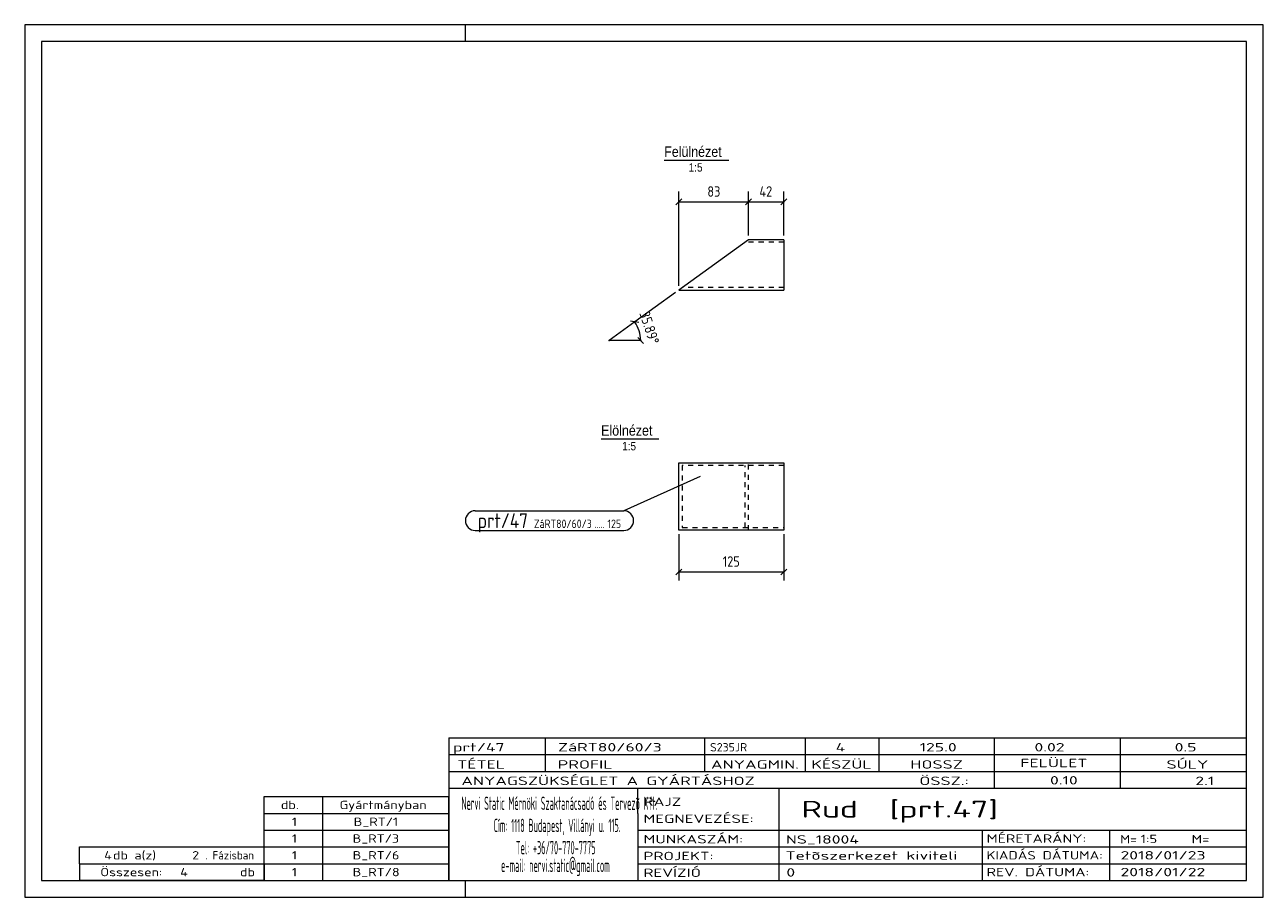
# Model space of a CAD drawing. Header units: millimetres. Extents: x 1 to 296, y 1 to 209.
import ezdxf

# ---------------------------------------------------------------- set-up
doc = ezdxf.new("R2010")
doc.units = ezdxf.units.MM
doc.header["$LTSCALE"] = 0.6
doc.linetypes.add('XKITLINE00', pattern=[0])
doc.linetypes.add('XKITLINE02', pattern=[4, 2, -2])
for name, color, linetype, lineweight in [('DrawingSheet', 5, 'Continuous', 0), ('OtherObjectType', 1, 'Continuous', 0), ('Part', 2, 'Continuous', 0), ('PartMark', 3, 'Continuous', 0), ('Z-DIMENSIONS', 1, 'Continuous', 0)]:
    doc.layers.add(name, color=color, linetype=linetype, lineweight=lineweight)
doc.styles.add('ARIAL', font='ARIAL.TTF')
doc.styles.add('ISOCPEUR', font='ISOCPEUR.TTF')

msp = doc.modelspace()

# ---------------------------------------------------------------- linework, layer by layer
at = {"layer": 'DrawingSheet', "color": 2, "linetype": 'XKITLINE00', "lineweight": 0}
for p, q in [((296, 209), (1, 209)), ((1, 209), (1, 1)), ((106, 205), (106, 209)), ((296, 1), (296, 209)), ((106, 1), (106, 5)), ((1, 1), (296, 1))]:
    msp.add_line(p, q, dxfattribs=at)
at = {"layer": 'DrawingSheet', "color": 3, "linetype": 'XKITLINE00', "lineweight": 0}
for p, q in [((292, 205), (5, 205)), ((5, 205), (5, 5)), ((292, 5), (292, 205)), ((5, 5), (292, 5))]:
    msp.add_line(p, q, dxfattribs=at)
at = {"layer": 'OtherObjectType', "color": 6, "linetype": 'XKITLINE00', "lineweight": 0}
for p, q in [((153.31, 176.75), (168.7, 176.75)), ((138.29, 110.29), (152.01, 110.29))]:
    msp.add_line(p, q, dxfattribs=at)
at = {"layer": 'OtherObjectType', "color": 7, "linetype": 'XKITLINE00', "lineweight": 0}
for p, q in [((102, 39), (292, 39)), ((102, 39), (102, 35)), ((102, 39), (292, 39)), ((125, 35), (125, 39)), ((163, 35), (163, 39)), ((187, 35), (187, 39)), ((204.5, 35), (204.5, 39)), ((232, 35), (232, 39)), ((262, 35), (262, 39)), ((292, 35), (292, 39)), ((102, 35), (292, 35)), ((102, 35), (102, 5)), ((102, 35), (292, 35)), ((125, 31), (125, 35)), ((163, 31), (163, 35)), ((187, 31), (187, 35)), ((204.5, 31), (204.5, 35)), ((232, 31), (232, 35)), ((262, 31), (262, 35)), ((292, 31), (292, 35)), ((102, 31), (292, 31)), ((232, 27), (232, 31)), ((262, 27), (262, 31)), ((292, 27), (292, 31)), ((102, 27), (292, 27)), ((147, 21), (147, 27)), ((180.7, 17), (180.7, 27)), ((292, 21), (292, 27)), ((58, 25), (102, 25)), ((58, 21), (58, 25)), ((72, 21), (72, 25)), ((102, 21), (102, 25)), ((58, 21), (102, 21)), ((58, 17), (58, 21)), ((72, 17), (72, 21)), ((102, 17), (102, 21)), ((147, 21), (147, 5)), ((292, 17), (292, 21)), ((58, 17), (102, 17)), ((58, 13), (58, 17)), ((72, 13), (72, 17)), ((102, 13), (102, 17)), ((147, 17), (292, 17)), ((180.7, 5), (180.7, 17)), ((229.16, 13), (229.16, 17)), ((259.5, 5), (259.5, 17)), ((292, 13), (292, 17)), ((14, 9), (14, 13)), ((14, 13), (58, 13)), ((14, 13), (58, 13)), ((58, 9), (58, 13)), ((58, 13), (102, 13)), ((58, 9), (58, 13)), ((72, 9), (72, 13)), ((102, 9), (102, 13)), ((147, 13), (292, 13)), ((229.16, 5), (229.16, 13)), ((292, 9), (292, 13)), ((14, 9), (58, 9)), ((14, 9), (14, 5)), ((14, 9), (58, 9)), ((58, 9), (58, 5)), ((58, 9), (102, 9)), ((58, 5), (58, 9)), ((72, 5), (72, 9)), ((102, 5), (102, 9)), ((147, 9), (292, 9)), ((292, 5), (292, 9)), ((58, 5), (14, 5)), ((58, 5), (102, 5)), ((102, 5), (292, 5)), ((139.5, 5), (292, 5))]:
    msp.add_line(p, q, dxfattribs=at)
at = {"layer": 'Part', "color": 2, "linetype": 'XKITLINE00', "lineweight": 0}
for p, q in [((173.39, 157.75), (156.8, 145.75)), ((181.81, 157.75), (173.39, 157.75)), ((181.81, 157.75), (181.81, 145.75)), ((156.8, 145.75), (181.81, 145.75)), ((156.8, 88.54), (156.8, 104.54)), ((156.8, 104.54), (181.81, 104.54)), ((181.81, 104.54), (181.81, 88.54)), ((181.81, 88.54), (156.8, 88.54))]:
    msp.add_line(p, q, dxfattribs=at)
at = {"layer": 'Part', "color": 7, "linetype": 'XKITLINE02', "lineweight": 0}
for p, q in [((181.81, 157.15), (172.56, 157.15)), ((181.81, 146.35), (157.63, 146.35)), ((181.81, 103.94), (157.63, 103.94)), ((157.63, 103.94), (157.63, 89.14)), ((172.56, 89.14), (172.56, 103.94)), ((173.39, 88.54), (173.39, 104.54)), ((157.63, 89.14), (181.81, 89.14))]:
    msp.add_line(p, q, dxfattribs=at)
at = {"layer": 'PartMark', "color": 7, "linetype": 'XKITLINE00', "lineweight": 0}
for p, q in [((161.86, 101.28), (143.68, 93.13)), ((108.3, 93.13), (143.68, 93.13)), ((108.3, 88.43), (143.68, 88.43))]:
    msp.add_line(p, q, dxfattribs=at)
for centre, start, end in [((108.3, 90.78), 90, 270), ((143.68, 90.78), 270, 90)]:
    msp.add_arc(centre, 2.35, start, end, dxfattribs=at)
at = {"layer": 'Z-DIMENSIONS', "color": 7, "linetype": 'XKITLINE00', "lineweight": 0}
for p, q in [((156.8, 146.75), (156.8, 169.25)), ((173.39, 158.75), (173.39, 169.25)), ((173.39, 158.75), (173.39, 169.25)), ((181.81, 158.75), (181.81, 169.25)), ((157.51, 167.46), (156.1, 166.04)), ((156.8, 166.75), (173.39, 166.75)), ((174.1, 167.46), (172.68, 166.04)), ((174.1, 167.46), (172.68, 166.04)), ((173.39, 166.75), (181.81, 166.75)), ((182.51, 167.46), (181.1, 166.04)), ((155.99, 145.16), (146.28, 138.14)), ((146.28, 138.14), (140.21, 133.74)), ((147.27, 137.98), (145.3, 138.3)), ((147.71, 133.74), (140.21, 133.74)), ((148.41, 133.04), (147, 134.45)), ((156.8, 87.54), (156.8, 76.54)), ((181.81, 87.54), (181.81, 76.54)), ((157.51, 79.25), (156.1, 77.84)), ((156.8, 78.54), (181.81, 78.54)), ((182.51, 79.25), (181.1, 77.84))]:
    msp.add_line(p, q, dxfattribs=at)
msp.add_arc((140.21, 133.74), 7.5, 360, 35.8864, dxfattribs=at)
at = {"layer": 'Z-DIMENSIONS', "color": 3}
for p in [(156.8, 166.75), (173.39, 166.75), (173.39, 166.75), (181.81, 166.75), (156.8, 78.54), (181.81, 78.54)]:
    msp.add_point(p, dxfattribs=at)
at = {"layer": 'Z-DIMENSIONS', "color": 7}
for p in [(146.28, 138.14), (140.21, 133.74), (147.71, 133.74)]:
    msp.add_point(p, dxfattribs=at)

# ---------------------------------------------------------------- texts
at = {"layer": 'OtherObjectType', "color": 6, "style": 'ARIAL', "width": 0.85}
for s, height, p in [('Felülnézet', 2.5, (153.31, 177.5)), ('1:5', 2, (159.15, 174)), ('Elölnézet', 2.5, (138.29, 111.04)), ('1:5', 2, (143.3, 107.54))]:
    msp.add_text(s, height=height, dxfattribs=at).set_placement(p)
at = {"layer": 'OtherObjectType', "color": 7, "style": 'ISOCPEUR'}
for s, height, width, p in [('prt/47', 2, 1.525501, (103, 35.76)), ('ZáRT80/60/3', 2, 1.525501, (128, 35.76)), ('S235JR', 2, 1.02, (164.22, 35.76)), ('4', 2, 1.525501, (194.16, 35.76)), ('125.0', 2, 1.525501, (214.16, 35.76)), ('0.02', 2, 1.525501, (241.51, 35.76)), ('0.5', 2, 1.525501, (274.91, 35.76)), ('TÉTEL', 2, 1.525501, (104, 31.66)), ('PROFIL', 2, 1.525501, (127.96, 31.66)), ('ANYAGMIN.', 2, 1.525501, (164.47, 31.66)), ('KÉSZÜL', 2, 1.525501, (188.37, 31.66)), ('HOSSZ', 2, 1.525501, (211.96, 31.66)), ('FELÜLET', 2, 1.525501, (238.13, 32)), ('SÚLY', 2, 1.525501, (272.96, 31.66)), ('ANYAGSZÜKSÉGLET A GYÁRTÁSHOZ', 2, 1.525501, (105, 27.75)), ('ÖSSZ.:', 2, 1.525501, (214.1, 27.75)), ('0.10', 2, 1.525501, (245.21, 27.88)), ('2.1', 2, 1.525501, (279.83, 27.75)), ('db.', 2, 1.211571, (62, 22)), ('Gyártmányban', 2, 1.211571, (76, 22)), ('Nervi Static Mérnöki\xa0Szaktanácsadó\xa0és\xa0Tervezõ Kft.', 3.1765, 0.403093, (105, 21.82)), ('RAJZ', 2, 1.445, (148.38, 22.78)), ('Rud  [prt.47]', 4, 1.474651, (186, 20)), ('MEGNEVEZÉSE:', 2, 1.445, (148.38, 18.72)), ('1', 2, 1.211571, (64.63, 18)), ('B_RT/1', 2, 1.211571, (79.35, 18)), ('Cím:\xa01118 Budapest, Villányi u. 115.', 3.1765, 0.403093, (112.69, 16.53)), ('1', 2, 1.211571, (64.63, 14)), ('B_RT/3', 2, 1.211571, (79.1, 14)), ('MUNKASZÁM:', 2, 1.445, (148.38, 13.84)), ('NS_18004', 2, 1.525501, (182.28, 13.78)), ('MÉRETARÁNY:', 2, 1.36, (230.1, 14)), ('M=', 2, 1.211571, (261.91, 13.84)), ('1:5', 2, 1.275, (266.79, 13.9)), ('M=', 2, 1.275, (278.95, 13.87)), ('4', 2, 1.211571, (19.9, 10)), ('db a(z)', 2, 1.211571, (22, 10)), ('2', 2, 1.211571, (40.86, 10)), ('. Fázisban', 2, 0.935, (44, 10)), ('1', 2, 1.211571, (64.63, 10)), ('B_RT/6', 2, 1.211571, (79.1, 10)), ('Tel:\xa0+36/70-770-7775', 3.1765, 0.403093, (117.97, 11.24)), ('PROJEKT:', 2, 1.445, (148.38, 9.84)), ('Tetõszerkezet kiviteli ', 2, 1.525501, (182.2, 9.94)), ('KIADÁS DÁTUMA:', 2, 1.275, (230.1, 10)), ('2018/01/23', 2, 1.525501, (262, 10)), ('e-mail:\xa0nervi.static@gmail.com', 3.1765, 0.403093, (114.45, 7)), ('Összesen:            db', 2, 1.211571, (19, 6)), ('4', 2, 1.211571, (38.02, 6)), ('1', 2, 1.211571, (64.63, 6)), ('B_RT/8', 2, 1.211571, (79.1, 6)), ('REVÍZIÓ', 2, 1.445, (148.38, 5.84)), ('0', 2, 1.525501, (182.41, 5.92)), ('REV. DÁTUMA:', 2, 1.36, (230.1, 6)), ('2018/01/22', 2, 1.525501, (262, 6))]:
    msp.add_text(s, height=height, dxfattribs=dict(at, width=width)).set_placement(p)
at = {"layer": 'PartMark', "color": 3, "style": 'ISOCPEUR', "width": 0.85}
msp.add_text('prt/47', height=3.5, dxfattribs=at).set_placement((108.9, 89.03))
at = {"layer": 'PartMark', "color": 4, "style": 'ISOCPEUR', "width": 0.85}
for s, p in [('ZáRT80/60/3', (122.28, 89.03)), ('.....', (136.63, 89.03)), ('125', (139.81, 89.03))]:
    msp.add_text(s, height=2, dxfattribs=at).set_placement(p)
at = {"layer": 'Z-DIMENSIONS', "color": 3, "style": 'ISOCPEUR', "width": 0.85}
for s, p in [('83', (163.59, 168)), ('42', (175.99, 168)), ('125', (167.26, 79.79))]:
    msp.add_text(s, height=2.5, dxfattribs=at).set_placement(p)
msp.add_text('35.89°', height=2.5, rotation=-72.0552, dxfattribs=at).set_placement((147.35, 140.24))

doc.saveas('drawing.dxf')
